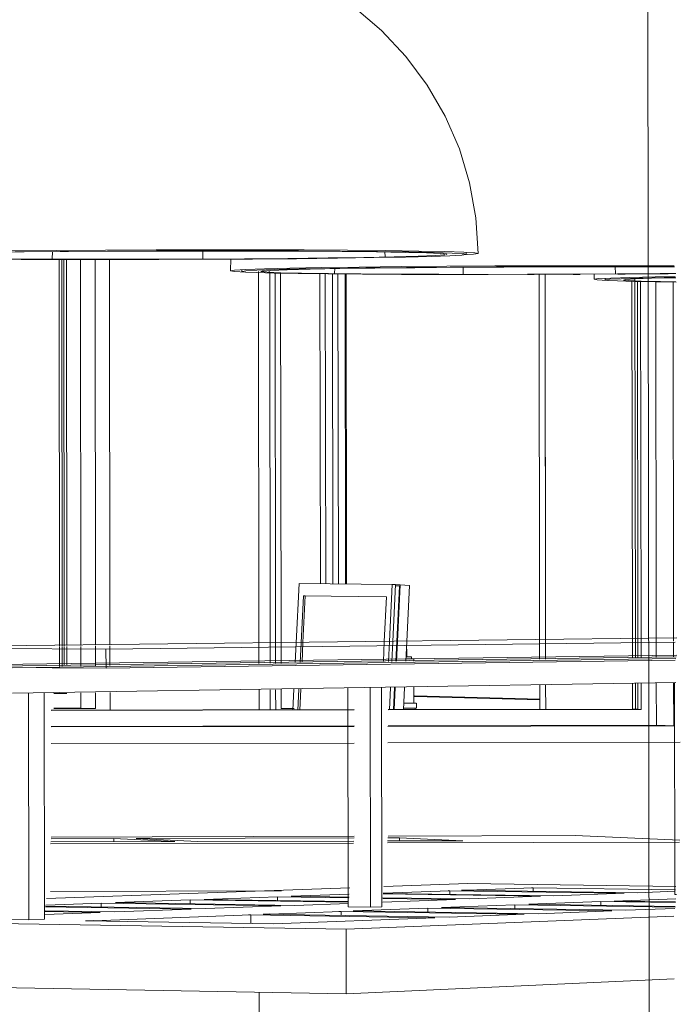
# Model space of a CAD drawing. Header units: metres. Extents: x -32 to 90, y -28 to 32.
# Tile 106 of 148: x 90.07509 to 90.07622, y 1.77642 to 1.77811. Entities that reach past the tile are written whole.
import ezdxf

# ---------------------------------------------------------------- set-up
doc = ezdxf.new("R2010")
doc.units = ezdxf.units.M
for name, color, linetype, lineweight in [('A-GENM', 13, 'Continuous', 18), ('A-GLAZ', 151, 'Continuous', 18), ('A-WALL', 113, 'Continuous', 18), ('E-LITE-EQPM', 33, 'Continuous', 18), ('I-FURN', 30, 'Continuous', 18), ('Q-SPCQ', 91, 'Continuous', 9)]:
    doc.layers.add(name, color=color, linetype=linetype, lineweight=lineweight)

# ---------------------------------------------------------------- blocks, each defined once
blk = doc.blocks.new('FP_68-3-RESTAURANTE- ÁREA DE REFEIÇÃO AMPLIADA')
at = {"layer": 'E-LITE-EQPM', "lineweight": 9}
blk.add_line((3.3239561, 1.7776592), (3.3239562, 1.7776622), dxfattribs=at)
blk = doc.blocks.new('FP_69-3-RESTAURANTE- ÁREA DE REFEIÇÃO AMPLIADA')
at = {"layer": 'E-LITE-EQPM', "lineweight": 9}
blk.add_line((3.3239057, 1.7776631), (3.3239056, 1.7776603), dxfattribs=at)
blk = doc.blocks.new('FP_70-3-RESTAURANTE- ÁREA DE REFEIÇÃO AMPLIADA')
at = {"layer": 'E-LITE-EQPM', "lineweight": 9}
for p, q in [((3.322659, 1.7777006), (3.3226591, 1.7777031)), ((3.3227535, 1.7776974), (3.3227538, 1.7777062)), ((3.3229593, 1.7776958), (3.3229595, 1.7777092)), ((3.323217, 1.7776961), (3.3232168, 1.7777098))]:
    blk.add_line(p, q, dxfattribs=at)
blk = doc.blocks.new('FP_71-3-RESTAURANTE- ÁREA DE REFEIÇÃO AMPLIADA')
at = {"layer": 'E-LITE-EQPM', "lineweight": 9}
blk.add_line((3.3235288, 1.7776997), (3.3235284, 1.7777084), dxfattribs=at)
blk = doc.blocks.new('FP_73-3-RESTAURANTE- ÁREA DE REFEIÇÃO AMPLIADA')
at = {"layer": 'E-LITE-EQPM', "lineweight": 9}
blk.add_line((3.3236675, 1.7777042), (3.3236673, 1.7777076), dxfattribs=at)
blk = doc.blocks.new('FP_74-3-RESTAURANTE- ÁREA DE REFEIÇÃO AMPLIADA')
at = {"layer": 'E-LITE-EQPM', "lineweight": 9}
for p, q in [((3.3236625, 1.77767), (3.3236626, 1.7776825)), ((3.323923, 1.7776708), (3.3239228, 1.7776833)), ((3.3233305, 1.777674), (3.3233306, 1.7776767)), ((3.3234423, 1.7776712), (3.3234426, 1.7776802))]:
    blk.add_line(p, q, dxfattribs=at)
blk = doc.blocks.new('FP_75-3-RESTAURANTE- ÁREA DE REFEIÇÃO AMPLIADA')
at = {"layer": 'E-LITE-EQPM', "lineweight": 9}
blk.add_line((3.3232839, 1.7776779), (3.3232839, 1.7776748), dxfattribs=at)

msp = doc.modelspace()

# ---------------------------------------------------------------- linework, layer by layer
at = {"layer": 'A-GENM', "lineweight": 9}
for p, q in [((90.0762168, 1.7770483), (90.0747751, 1.7770312)), ((90.0747751, 1.7770312), (90.07524, 1.7770288)), ((90.07524, 1.7770288), (90.0762142, 1.7770408)), ((90.07524, 1.7770288), (90.0752401, 1.776996)), ((90.0747751, 1.7769988), (90.0762169, 1.7770184)), ((90.076216, 1.7770155), (90.0749331, 1.7769978)), ((90.0750799, 1.776997), (90.0762152, 1.7770128)), ((90.0762143, 1.7770098), (90.0752401, 1.776996)), ((90.0752401, 1.776996), (90.0747751, 1.7769988)), ((90.0762152, 1.7769719), (90.07508, 1.7769534)), ((90.0756543, 1.776588), (90.0756538, 1.7769627)), ((90.0756921, 1.7769634), (90.0756926, 1.7765874)), ((90.0757117, 1.7769637), (90.0757122, 1.7765881)), ((90.0762138, 1.7766087), (90.0762133, 1.7769718)), ((90.0751073, 1.7769539), (90.0751078, 1.7765656)), ((90.0751342, 1.7769543), (90.0751347, 1.7765666)), ((90.0756649, 1.7767089), (90.0751464, 1.7767073)), ((90.0752918, 1.7767048), (90.0756646, 1.7767059)), ((90.0757226, 1.7767061), (90.0757422, 1.7767061)), ((90.0760428, 1.77671), (90.0757229, 1.776709)), ((90.0757422, 1.7767061), (90.075851, 1.776701)), ((90.0757422, 1.7767061), (90.0757422, 1.7767006)), ((90.0762222, 1.7767017), (90.0760428, 1.77671)), ((90.0751452, 1.7766954), (90.0756636, 1.776697)), ((90.0753579, 1.7766995), (90.0751455, 1.7766989)), ((90.0751461, 1.7767044), (90.0752534, 1.7767047)), ((90.0752534, 1.7767047), (90.0753579, 1.7766995)), ((90.0752534, 1.7767047), (90.0752534, 1.7766991)), ((90.0753966, 1.7766996), (90.0752918, 1.7767048)), ((90.075664, 1.7767004), (90.0753966, 1.7766996)), ((90.0757216, 1.7766971), (90.0762218, 1.7766986)), ((90.075851, 1.776701), (90.075722, 1.7767006)), ((90.0758591, 1.7766275), (90.0757157, 1.7766224)), ((90.0762154, 1.7766225), (90.0758591, 1.7766275)), ((90.0756576, 1.7766203), (90.0751381, 1.776602)), ((90.0755403, 1.7766152), (90.0751453, 1.7766138)), ((90.0754079, 1.7766004), (90.0755336, 1.776605)), ((90.0755336, 1.776605), (90.0756558, 1.7766032)), ((90.0755336, 1.776605), (90.0755336, 1.7765985)), ((90.0755571, 1.7766058), (90.0756565, 1.7766094)), ((90.075656, 1.7766044), (90.0755571, 1.7766058)), ((90.0757144, 1.7766098), (90.0759838, 1.7766059)), ((90.0760067, 1.7766067), (90.0757145, 1.7766109)), ((90.0757145, 1.7766109), (90.0760067, 1.7766067)), ((90.0757146, 1.7766111), (90.0758288, 1.7766152)), ((90.0758256, 1.7766155), (90.0758288, 1.7766154)), ((90.0758288, 1.7766154), (90.0758256, 1.7766155)), ((90.0758288, 1.7766152), (90.0761164, 1.7766111)), ((90.0758288, 1.7766092), (90.0758288, 1.7766152)), ((90.0758484, 1.7766163), (90.0758588, 1.7766166)), ((90.0758588, 1.7766166), (90.0758484, 1.7766163)), ((90.0761497, 1.776612), (90.0758484, 1.7766163)), ((90.0758484, 1.7766163), (90.0761497, 1.776612)), ((90.0758587, 1.7766163), (90.0759714, 1.7766204)), ((90.0759838, 1.7766059), (90.0758614, 1.7766014)), ((90.0759681, 1.7766206), (90.0759714, 1.7766205)), ((90.0759714, 1.7766205), (90.0759681, 1.7766206)), ((90.0759714, 1.7766204), (90.0762147, 1.7766169)), ((90.0759714, 1.7766145), (90.0759714, 1.7766204)), ((90.0761271, 1.7766111), (90.0760067, 1.7766067)), ((90.0760067, 1.7766067), (90.0761271, 1.7766111)), ((90.0761165, 1.7766113), (90.0761271, 1.7766111)), ((90.0761271, 1.7766111), (90.0761165, 1.7766113)), ((90.0762144, 1.7766144), (90.0761497, 1.776612)), ((90.0761497, 1.776612), (90.0762144, 1.7766144)), ((90.0762163, 1.7766087), (90.0762138, 1.7766087)), ((90.0751367, 1.7765876), (90.0753861, 1.7765839)), ((90.0754106, 1.7765848), (90.0751368, 1.7765889)), ((90.075137, 1.7765907), (90.0752318, 1.7765941)), ((90.0752318, 1.7765941), (90.0755393, 1.7765895)), ((90.0752318, 1.7765941), (90.0752318, 1.7765874)), ((90.0752561, 1.776595), (90.075384, 1.7765996)), ((90.0755634, 1.7765904), (90.0752561, 1.776595)), ((90.075384, 1.7765996), (90.0756551, 1.7765956)), ((90.075384, 1.7765996), (90.075384, 1.776593)), ((90.0756552, 1.7765968), (90.0754079, 1.7766004)), ((90.0755393, 1.7765895), (90.0754106, 1.7765848)), ((90.0756549, 1.7765937), (90.0755634, 1.7765904)), ((90.0756926, 1.7765874), (90.0756543, 1.776588)), ((90.0757122, 1.7765881), (90.0756926, 1.7765874)), ((90.0757136, 1.7766023), (90.0758381, 1.7766005)), ((90.0758381, 1.7766005), (90.0757136, 1.7765959)), ((90.0758614, 1.7766014), (90.0757138, 1.7766035)), ((90.0758145, 1.7765866), (90.07594, 1.7765913)), ((90.07594, 1.7765913), (90.0762139, 1.7765873)), ((90.07594, 1.7765847), (90.07594, 1.7765913)), ((90.0759635, 1.7765922), (90.0760869, 1.7765968)), ((90.076214, 1.7765885), (90.0759635, 1.7765922)), ((90.0760869, 1.7765968), (90.0762147, 1.776595)), ((90.0760869, 1.7765903), (90.0760869, 1.7765968)), ((90.07611, 1.7765977), (90.0762155, 1.7766017)), ((90.0762149, 1.7765962), (90.07611, 1.7765977)), ((90.0742778, 1.7765716), (90.075651, 1.7765498)), ((90.0752303, 1.7765781), (90.0751355, 1.7765746)), ((90.0751359, 1.7765796), (90.0752303, 1.7765781)), ((90.0752552, 1.776579), (90.0751361, 1.7765809)), ((90.0752189, 1.7765639), (90.0754878, 1.776574)), ((90.0753861, 1.7765839), (90.0752552, 1.776579)), ((90.0754842, 1.7765742), (90.0754878, 1.7765742)), ((90.0754878, 1.7765742), (90.0754842, 1.7765742)), ((90.0754878, 1.776574), (90.0757917, 1.7765693)), ((90.0754878, 1.7765591), (90.0754878, 1.776574)), ((90.0755089, 1.7765751), (90.0755202, 1.7765756)), ((90.0755202, 1.7765756), (90.0755089, 1.7765751)), ((90.0758273, 1.7765703), (90.0755089, 1.7765751)), ((90.0755089, 1.7765751), (90.0758273, 1.7765703)), ((90.0755202, 1.7765752), (90.0756423, 1.7765798)), ((90.0756387, 1.77658), (90.0756423, 1.77658)), ((90.0756423, 1.77658), (90.0756387, 1.77658)), ((90.0756423, 1.7765798), (90.0759447, 1.7765752)), ((90.0756423, 1.776573), (90.0756423, 1.7765798)), ((90.075651, 1.7765498), (90.0762121, 1.7765718)), ((90.075663, 1.7765809), (90.0757907, 1.7765857)), ((90.0759798, 1.7765761), (90.075663, 1.7765809)), ((90.0757907, 1.7765857), (90.076106, 1.776581)), ((90.0757907, 1.7765789), (90.0757907, 1.7765857)), ((90.0761296, 1.7765819), (90.0758145, 1.7765866)), ((90.0759557, 1.7765752), (90.0758273, 1.7765703)), ((90.0758273, 1.7765703), (90.0759557, 1.7765752)), ((90.0759448, 1.7765754), (90.0759557, 1.7765752)), ((90.0759557, 1.7765752), (90.0759448, 1.7765754)), ((90.076106, 1.776581), (90.0759798, 1.7765761)), ((90.0762136, 1.7765851), (90.0761296, 1.7765819)), ((90.0751078, 1.7765656), (90.0750687, 1.7765662)), ((90.0751347, 1.7765666), (90.0751078, 1.7765656)), ((90.0752049, 1.7765637), (90.0752189, 1.7765643)), ((90.0752189, 1.7765643), (90.0752049, 1.7765637)), ((90.0755264, 1.7765587), (90.0752049, 1.7765637)), ((90.0752049, 1.7765637), (90.0755264, 1.7765587)), ((90.0758028, 1.7765693), (90.0755264, 1.7765587)), ((90.0755264, 1.7765587), (90.0758028, 1.7765693)), ((90.0757917, 1.7765695), (90.0758028, 1.7765693)), ((90.0758028, 1.7765693), (90.0757917, 1.7765695)), ((90.075651, 1.7765498), (90.0756511, 1.7764391)), ((90.0756511, 1.7764391), (90.0748619, 1.7764536)), ((90.0762123, 1.7764646), (90.0756511, 1.7764391))]:
    msp.add_line(p, q, dxfattribs=at)
at = {"layer": 'A-GLAZ', "lineweight": 9}
for p, q in [((90.0751606, 1.7770345), (90.0751598, 1.7776963)), ((90.0751643, 1.7776963), (90.0751652, 1.7770346)), ((90.0751686, 1.7770346), (90.0751678, 1.7776963)), ((90.0751724, 1.7776958), (90.0751732, 1.7770347)), ((90.0751971, 1.777035), (90.0751963, 1.7776963)), ((90.0752213, 1.7776962), (90.0752221, 1.7770353)), ((90.0752469, 1.7770356), (90.0752461, 1.7776962)), ((90.0755295, 1.7776728), (90.0755303, 1.777039)), ((90.0755398, 1.7770392), (90.075539, 1.7776726)), ((90.0756062, 1.7776721), (90.0756069, 1.7771405)), ((90.0756161, 1.7771404), (90.0756154, 1.7776719)), ((90.0756278, 1.7776711), (90.0756285, 1.7771403)), ((90.0756378, 1.7771402), (90.0756371, 1.7776711)), ((90.0756494, 1.7776715), (90.0756501, 1.7771401)), ((90.0756509, 1.7776715), (90.0756516, 1.7771401)), ((90.0759813, 1.7776704), (90.0759822, 1.7770447)), ((90.0759924, 1.7770448), (90.0759916, 1.7776705)), ((90.0761409, 1.7770468), (90.07614, 1.7776588)), ((90.0761454, 1.7776582), (90.0761463, 1.7770469)), ((90.0761504, 1.7770469), (90.0761495, 1.7776581)), ((90.0761549, 1.7776582), (90.0761558, 1.777047)), ((90.0761818, 1.7770473), (90.0761809, 1.7776574)), ((90.0762106, 1.7776577), (90.0762115, 1.7770477)), ((90.0759822, 1.7770447), (90.0759822, 1.7770113)), ((90.0759925, 1.7770114), (90.0759924, 1.7770448)), ((90.0761409, 1.7770137), (90.0761409, 1.7770468)), ((90.0761463, 1.7770469), (90.0761463, 1.7770138)), ((90.0761504, 1.7770139), (90.0761504, 1.7770469)), ((90.0761558, 1.777047), (90.0761559, 1.777014)), ((90.0761818, 1.7770143), (90.0761818, 1.7770473)), ((90.0762115, 1.7770477), (90.0762115, 1.7770421)), ((90.0751606, 1.7769992), (90.0751606, 1.7770331)), ((90.0751652, 1.7770331), (90.0751652, 1.7769993)), ((90.0751686, 1.7770015), (90.0751686, 1.7770332)), ((90.0751732, 1.7770332), (90.0751732, 1.7770012)), ((90.0751971, 1.7769997), (90.0751971, 1.7770334)), ((90.0752221, 1.7770336), (90.0752222, 1.7770004)), ((90.0752469, 1.7770008), (90.0752469, 1.7770338)), ((90.0755303, 1.777039), (90.0755304, 1.7770048)), ((90.0755399, 1.7770049), (90.0755398, 1.7770392)), ((90.0762115, 1.77704), (90.0762115, 1.7770147)), ((90.0755304, 1.7769593), (90.0755305, 1.7769243)), ((90.07554, 1.776927), (90.0755399, 1.7769594)), ((90.0759823, 1.776967), (90.0759823, 1.7769253)), ((90.0759926, 1.7769253), (90.0759925, 1.7769671)), ((90.076141, 1.7769261), (90.076141, 1.7769698)), ((90.0761464, 1.7769699), (90.0761465, 1.7769259)), ((90.0761505, 1.7769258), (90.0761505, 1.77697)), ((90.0761559, 1.7769701), (90.076156, 1.7769256)), ((90.076182, 1.7768984), (90.0761819, 1.7769705)), ((90.0762116, 1.776971), (90.0762117, 1.7768975)), ((90.0751733, 1.7769528), (90.075151, 1.7769527)), ((90.0751653, 1.776953), (90.0751517, 1.776953)), ((90.0751687, 1.7769529), (90.0751607, 1.7769531)), ((90.0751687, 1.7769529), (90.0751653, 1.776953)), ((90.0751733, 1.7769528), (90.0751687, 1.7769529)), ((90.0751972, 1.7769278), (90.0751972, 1.7769537)), ((90.0752222, 1.7769542), (90.0752222, 1.776927)), ((90.075247, 1.7769238), (90.075247, 1.7769546)), ((90.0759828, 1.7769422), (90.0757679, 1.7769479)), ((90.0759829, 1.7769428), (90.075768, 1.7769486)), ((90.0757681, 1.7769489), (90.075983, 1.7769432)), ((90.0751463, 1.7769243), (90.0756649, 1.7769252)), ((90.0756648, 1.776925), (90.0751463, 1.7769241)), ((90.0756648, 1.7769248), (90.0751463, 1.7769238)), ((90.0752222, 1.776927), (90.0751509, 1.7769269)), ((90.075151, 1.7769277), (90.0751972, 1.7769278)), ((90.0752222, 1.776927), (90.0751972, 1.7769278)), ((90.07554, 1.776927), (90.0755622, 1.7769271)), ((90.075562, 1.7769264), (90.07554, 1.776927)), ((90.0757228, 1.7769253), (90.076141, 1.7769261)), ((90.0761465, 1.7769259), (90.0757228, 1.7769252)), ((90.076156, 1.7769256), (90.0757228, 1.7769249)), ((90.0761505, 1.7769258), (90.076141, 1.7769261)), ((90.0761505, 1.7769258), (90.0761465, 1.7769259)), ((90.076156, 1.7769256), (90.0761505, 1.7769258)), ((90.0756647, 1.7768965), (90.0751462, 1.7768955)), ((90.0751463, 1.7768964), (90.0756648, 1.7768974)), ((90.0762117, 1.7768975), (90.0757226, 1.7768966)), ((90.0757228, 1.7768975), (90.076182, 1.7768984)), ((90.0762117, 1.7768975), (90.076182, 1.7768984)), ((90.0751462, 1.7768671), (90.0756647, 1.7768681)), ((90.0757227, 1.7768683), (90.076223, 1.7768693))]:
    msp.add_line(p, q, dxfattribs=at)
at = {"layer": 'A-WALL', "lineweight": 9}
for p, q in [((90.0761706, 1.7758075), (90.0761632, 1.780988)), ((90.0752461, 1.7776962), (90.0752469, 1.7770356)), ((90.075501, 1.7776745), (90.0755019, 1.7770044)), ((90.0755212, 1.7770046), (90.0755203, 1.7776737)), ((90.0759916, 1.7776705), (90.0759925, 1.7770114)), ((90.0752469, 1.7770338), (90.0752469, 1.7770008)), ((90.075502, 1.7769588), (90.075502, 1.7769242)), ((90.0755213, 1.7769243), (90.0755212, 1.7769591)), ((90.0759925, 1.7769671), (90.0759926, 1.7769253)), ((90.075247, 1.7769546), (90.075247, 1.7769238)), ((90.0756647, 1.7768681), (90.0751462, 1.7768671)), ((90.076223, 1.7768693), (90.0757227, 1.7768683))]:
    msp.add_line(p, q, dxfattribs=at)
at = {"layer": 'E-LITE-EQPM', "lineweight": 9}
for p, q in [((90.0754538, 1.7776964), (90.0754531, 1.777676)), ((90.0760394, 1.7776699), (90.0760514, 1.7776699)), ((90.0760758, 1.7776705), (90.0760755, 1.7776614)), ((90.0761885, 1.7776713), (90.0762151, 1.7776715)), ((90.0762021, 1.777671), (90.0762148, 1.7776711))]:
    msp.add_line(p, q, dxfattribs=at)
for points in [[(90.0758769, 1.7777056, 0), (90.0758731, 1.7777663, 0), (90.0758624, 1.7778262, 0), (90.0758448, 1.7778845, 0), (90.0758205, 1.7779404, 0), (90.0757899, 1.7779933, 0), (90.0757534, 1.7780424, 0), (90.0757115, 1.7780871, 0), (90.0756647, 1.7781269, 0), (90.0756135, 1.7781612, 0), (90.0755588, 1.7781895, 0), (90.0755011, 1.7782117, 0), (90.0754413, 1.7782272, 0), (90.07538, 1.7782361, 0), (90.0753494, 1.7782379, 0), (90.0753395, 1.7782382, 0), (90.0753325, 1.7782382, 0), (90.0753289, 1.7782382, 0), (90.075324, 1.7782382, 0), (90.0753189, 1.7782381, 0), (90.0753185, 1.7782381, 0)], [(90.0750844, 1.7777085, 0), (90.0750138, 1.7777077, 0), (90.0749513, 1.7777067, 0), (90.0748984, 1.7777057, 0), (90.0748564, 1.7777045, 0), (90.0748263, 1.7777034, 0), (90.0748087, 1.7777022, 0), (90.0748039, 1.777701, 0), (90.074812, 1.7776999, 0), (90.0748327, 1.7776988, 0), (90.0748653, 1.7776979, 0), (90.0749091, 1.777697, 0), (90.0749629, 1.7776963, 0), (90.0750254, 1.7776958, 0), (90.0750951, 1.7776954, 0), (90.0751704, 1.7776952, 0), (90.0752495, 1.7776951, 0), (90.0753305, 1.7776953, 0), (90.0754115, 1.7776956, 0), (90.0754907, 1.7776961, 0), (90.0755661, 1.7776967, 0)], [(90.0750998, 1.7777082, 0), (90.0750303, 1.7777073, 0), (90.0749693, 1.7777064, 0), (90.0749185, 1.7777053, 0), (90.0748791, 1.7777042, 0), (90.0748521, 1.777703, 0), (90.0748383, 1.7777019, 0), (90.0748379, 1.7777007, 0), (90.0748507, 1.7776996, 0), (90.0748765, 1.7776986, 0), (90.0749143, 1.7776977, 0), (90.0749631, 1.777697, 0), (90.0750216, 1.7776963, 0), (90.0750882, 1.7776959, 0), (90.0751611, 1.7776956, 0), (90.0752385, 1.7776956, 0), (90.0753183, 1.7776957, 0), (90.0753985, 1.777696, 0), (90.0754769, 1.7776965, 0), (90.0755515, 1.7776971, 0)], [(90.0758496, 1.777703, 0), (90.0758692, 1.7777042, 0), (90.0758771, 1.7777054, 0), (90.0758715, 1.7777066, 0), (90.0758523, 1.7777078, 0), (90.07582, 1.7777088, 0), (90.0757753, 1.7777097, 0), (90.0757192, 1.7777105, 0), (90.0756532, 1.7777111, 0), (90.075579, 1.7777116, 0), (90.0754983, 1.7777118, 0), (90.0754133, 1.7777118, 0), (90.0753262, 1.7777117, 0), (90.0752393, 1.7777113, 0), (90.0751548, 1.7777108, 0), (90.0750748, 1.77771, 0)], [(90.0755661, 1.7776967, 0), (90.075636, 1.7776975, 0), (90.0756987, 1.7776985, 0), (90.0757525, 1.7776995, 0), (90.0757963, 1.7777006, 0), (90.0758287, 1.7777017, 0), (90.075849, 1.7777029, 0), (90.0758566, 1.7777041, 0), (90.0758511, 1.7777053, 0), (90.0758326, 1.7777064, 0), (90.0758015, 1.7777074, 0), (90.0757584, 1.7777082, 0), (90.0757045, 1.777709, 0), (90.0756409, 1.7777096, 0), (90.0755695, 1.77771, 0), (90.0754919, 1.7777102, 0), (90.0754101, 1.7777103, 0), (90.0753263, 1.7777101, 0), (90.0752427, 1.7777098, 0), (90.0751614, 1.7777092, 0), (90.0750844, 1.7777085, 0)], [(90.0758236, 1.7777041, 0), (90.0758231, 1.7777044, 0), (90.0758125, 1.7777055, 0), (90.0757885, 1.7777066, 0), (90.0757518, 1.7777075, 0), (90.0757032, 1.7777083, 0), (90.0756441, 1.777709, 0), (90.0755761, 1.7777094, 0), (90.0755011, 1.7777097, 0), (90.0754213, 1.7777098, 0), (90.0753389, 1.7777097, 0), (90.0752563, 1.7777093, 0), (90.0751758, 1.7777088, 0), (90.0750998, 1.7777082, 0)], [(90.0755515, 1.7776971, 0), (90.0756203, 1.7776979, 0), (90.0756815, 1.7776988, 0), (90.0757334, 1.7776998, 0), (90.0757745, 1.7777009, 0), (90.0758037, 1.7777021, 0), (90.0758201, 1.7777033, 0), (90.0758201, 1.7777033, 0)], [(90.0757453, 1.7776831, 0), (90.0756734, 1.7776823, 0), (90.0756093, 1.7776814, 0), (90.0755548, 1.7776804, 0), (90.0755111, 1.7776793, 0), (90.0754792, 1.7776782, 0), (90.0754598, 1.7776771, 0), (90.0754534, 1.777676, 0), (90.0754534, 1.777676, 0)], [(90.0762127, 1.7776846, 0), (90.0761559, 1.7776847, 0), (90.076074, 1.7776847, 0), (90.0759899, 1.7776846, 0), (90.0759056, 1.7776843, 0), (90.0758234, 1.7776838, 0), (90.0757453, 1.7776831, 0)], [(90.0762125, 1.777683, 0), (90.0761492, 1.7776832, 0), (90.0760705, 1.7776832, 0), (90.0759895, 1.7776831, 0), (90.0759085, 1.7776828, 0), (90.0758293, 1.7776823, 0), (90.0757542, 1.7776817, 0)], [(90.0762129, 1.7776825, 0), (90.0761574, 1.7776827, 0), (90.0760806, 1.7776828, 0), (90.076001, 1.7776827, 0), (90.075921, 1.7776824, 0), (90.0758427, 1.7776819, 0), (90.0757685, 1.7776813, 0)], [(90.0754534, 1.777676, 0), (90.0754598, 1.7776749, 0), (90.075479, 1.7776739, 0)], [(90.0757542, 1.7776817, 0), (90.075685, 1.7776809, 0), (90.0756233, 1.77768, 0), (90.0755708, 1.7776791, 0), (90.0755287, 1.7776781, 0), (90.075498, 1.777677, 0), (90.0754793, 1.7776759, 0), (90.075473, 1.7776748, 0), (90.075473, 1.7776748, 0)], [(90.075473, 1.7776748, 0), (90.0754791, 1.7776738, 0), (90.0754975, 1.7776729, 0), (90.0755276, 1.777672, 0), (90.0755687, 1.7776712, 0), (90.0756196, 1.7776706, 0), (90.0756791, 1.7776701, 0), (90.0757458, 1.7776697, 0), (90.0758181, 1.7776695, 0), (90.0758944, 1.7776695, 0), (90.0758944, 1.7776695, 0)], [(90.0757685, 1.7776813, 0), (90.0757004, 1.7776806, 0), (90.0756402, 1.7776797, 0), (90.0755896, 1.7776788, 0), (90.07555, 1.7776777, 0), (90.0755224, 1.7776767, 0), (90.0755074, 1.7776756, 0), (90.0755053, 1.7776746, 0), (90.0755161, 1.7776736, 0), (90.0755395, 1.7776727, 0), (90.0755746, 1.7776718, 0), (90.0756206, 1.7776712, 0), (90.0756762, 1.7776706, 0), (90.0757398, 1.7776702, 0), (90.0758098, 1.77767, 0), (90.0758844, 1.7776699, 0), (90.0759616, 1.77767, 0), (90.0760393, 1.7776703, 0), (90.0761156, 1.7776707, 0), (90.0761885, 1.7776713, 0)], [(90.0759616, 1.7776696, 0), (90.0759727, 1.7776696, 0), (90.0759727, 1.7776696, 0)], [(90.0762143, 1.7776663, 0), (90.0761801, 1.7776657, 0), (90.0761364, 1.7776647, 0), (90.076104, 1.7776636, 0), (90.0760837, 1.7776626, 0), (90.0760758, 1.7776616, 0)], [(90.0761159, 1.7776703, 0), (90.0761284, 1.7776704, 0), (90.0762021, 1.777671, 0)], [(90.0760757, 1.7776614, 0), (90.0760805, 1.7776606, 0), (90.0760976, 1.7776596, 0)], [(90.0760947, 1.7776603, 0), (90.0760993, 1.7776595, 0), (90.0761157, 1.7776586, 0), (90.0761436, 1.7776578, 0), (90.0761821, 1.777657, 0), (90.076216, 1.7776566, 0)], [(90.0762144, 1.7776647, 0), (90.0761954, 1.7776644, 0), (90.0761532, 1.7776634, 0), (90.076122, 1.7776624, 0), (90.0761024, 1.7776614, 0), (90.0760948, 1.7776604, 0)], [(90.0762153, 1.7776641, 0), (90.0762131, 1.7776641, 0), (90.0761734, 1.7776631, 0), (90.0761452, 1.7776621, 0), (90.0761291, 1.7776612, 0), (90.0761257, 1.7776602, 0), (90.0761347, 1.7776593, 0), (90.0761559, 1.7776584, 0), (90.0761888, 1.7776576, 0), (90.0762156, 1.7776572, 0)]]:
    msp.add_polyline3d(points, dxfattribs=at)
at = {"layer": 'I-FURN', "lineweight": 9}
for p, q in [((90.0755704, 1.7771409), (90.0755656, 1.7770396)), ((90.0757298, 1.7771395), (90.0755704, 1.7771409)), ((90.0757251, 1.7770416), (90.0757298, 1.7771395)), ((90.0757298, 1.7771395), (90.0757354, 1.7771392)), ((90.0757354, 1.7771392), (90.0757307, 1.7770417)), ((90.0757353, 1.777137), (90.0757424, 1.7771366)), ((90.0757434, 1.7771387), (90.0757354, 1.7771388)), ((90.0757424, 1.7771366), (90.0757378, 1.7770418)), ((90.0757387, 1.7770418), (90.0757434, 1.7771387)), ((90.0757434, 1.7771387), (90.0757593, 1.7771378)), ((90.0757593, 1.7771378), (90.0757547, 1.777042)), ((90.075574, 1.7770397), (90.0755779, 1.7771198)), ((90.075581, 1.7771197), (90.0755772, 1.7770398)), ((90.0755779, 1.7771198), (90.0757201, 1.7771183)), ((90.0755779, 1.7771198), (90.075581, 1.7771197)), ((90.0757201, 1.7771183), (90.0757164, 1.7770415)), ((90.0755656, 1.7770396), (90.0755639, 1.7770058)), ((90.0755724, 1.7770061), (90.075574, 1.7770397)), ((90.0755772, 1.7770398), (90.0755756, 1.7770062)), ((90.0757164, 1.7770415), (90.0757148, 1.7770076)), ((90.0757235, 1.7770077), (90.0757251, 1.7770416)), ((90.0757307, 1.7770417), (90.0757291, 1.7770078)), ((90.0757378, 1.7770418), (90.0757362, 1.7770079)), ((90.0757371, 1.7770079), (90.0757387, 1.7770418)), ((90.0757547, 1.777042), (90.0757531, 1.7770081)), ((90.0757552, 1.7770156), (90.0757552, 1.7770257)), ((90.0757536, 1.7770121), (90.0757626, 1.7770122)), ((90.0757538, 1.7770156), (90.0757632, 1.7770156)), ((90.0757632, 1.7770156), (90.0757553, 1.7770157)), ((90.0757632, 1.7770156), (90.0757632, 1.7770129)), ((90.0757668, 1.7770122), (90.0757668, 1.7770083)), ((90.0755617, 1.77696), (90.07556, 1.7769245)), ((90.0755685, 1.7769245), (90.0755702, 1.7769601)), ((90.0755734, 1.7769602), (90.0755717, 1.7769245)), ((90.0757269, 1.7769628), (90.0757251, 1.7769249)), ((90.0757341, 1.7769629), (90.0757323, 1.7769249)), ((90.0757331, 1.7769249), (90.0757349, 1.7769629)), ((90.0757509, 1.7769632), (90.0757491, 1.7769249)), ((90.0757668, 1.7769634), (90.0757669, 1.7769363)), ((90.0757655, 1.7769276), (90.0757496, 1.7769275)), ((90.07575, 1.7769362), (90.0757655, 1.7769362)), ((90.0757704, 1.7769364), (90.0757664, 1.7769365)), ((90.0757692, 1.7769277), (90.0757692, 1.7769249)), ((90.0757712, 1.7769363), (90.0757712, 1.7769276))]:
    msp.add_line(p, q, dxfattribs=at)
for points in [[(90.0757552, 1.7770257, 0), (90.0757549, 1.7770279, 0), (90.0757542, 1.7770299, 0)], [(90.0757626, 1.7770122, 0), (90.0757642, 1.7770122, 0), (90.0757654, 1.7770122, 0), (90.0757663, 1.7770122, 0), (90.0757667, 1.7770122, 0), (90.0757667, 1.7770122, 0)], [(90.0757655, 1.7769362, 0), (90.0757676, 1.7769362, 0), (90.0757693, 1.7769363, 0), (90.0757705, 1.7769363, 0), (90.0757711, 1.7769363, 0), (90.0757711, 1.7769363, 0), (90.0757704, 1.7769364, 0)], [(90.0757668, 1.7769363, 0), (90.0757664, 1.7769363, 0), (90.0757655, 1.7769363, 0), (90.0757655, 1.7769363, 0)], [(90.0757704, 1.7769277, 0), (90.0757711, 1.7769277, 0), (90.0757711, 1.7769276, 0), (90.0757705, 1.7769276, 0), (90.0757693, 1.7769276, 0), (90.0757676, 1.7769276, 0), (90.0757655, 1.7769276, 0)], [(90.0757692, 1.7769277, 0), (90.0757691, 1.7769276, 0), (90.0757686, 1.7769276, 0), (90.0757675, 1.7769276, 0), (90.0757659, 1.7769276, 0), (90.0757659, 1.7769276, 0)]]:
    msp.add_polyline3d(points, dxfattribs=at)
at = {"layer": 'Q-SPCQ'}
msp.add_line((90.075502, 1.7764418), (90.0755024, 1.7761519), dxfattribs=at)

# ---------------------------------------------------------------- block references
at = {"layer": 'E-LITE-EQPM', "lineweight": 9}
for name in ['FP_70-3-RESTAURANTE- ÁREA DE REFEIÇÃO AMPLIADA', 'FP_71-3-RESTAURANTE- ÁREA DE REFEIÇÃO AMPLIADA', 'FP_73-3-RESTAURANTE- ÁREA DE REFEIÇÃO AMPLIADA', 'FP_74-3-RESTAURANTE- ÁREA DE REFEIÇÃO AMPLIADA', 'FP_75-3-RESTAURANTE- ÁREA DE REFEIÇÃO AMPLIADA', 'FP_69-3-RESTAURANTE- ÁREA DE REFEIÇÃO AMPLIADA', 'FP_68-3-RESTAURANTE- ÁREA DE REFEIÇÃO AMPLIADA']:
    msp.add_blockref(name, (86.7521889, 0), dxfattribs=at)

doc.saveas('drawing.dxf')
